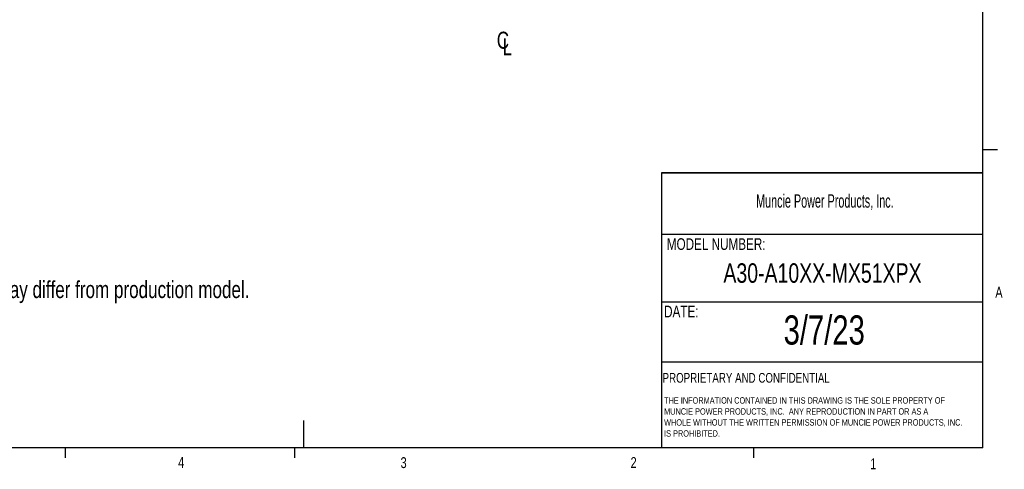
# Model space of a CAD drawing. Header units: inches. Extents: x 0.4 to 16.6, y 0.2 to 10.8.
# Tile 9 of 14: x 8.1 to 16.6, y 0.2 to 4.1. Entities that reach past the tile are written whole.
import ezdxf

# ---------------------------------------------------------------- set-up
doc = ezdxf.new("R2010")
doc.units = ezdxf.units.IN
doc.header["$MEASUREMENT"] = 0
doc.layers.add('BORDER', color=7, linetype='Continuous', lineweight=25)
doc.layers.add('SLD-0', color=7, linetype='Continuous', lineweight=25)
doc.styles.add('SLDTEXTSTYLE0', font='TXT', dxfattribs={"width": 0.75})
doc.styles.add('SLDTEXTSTYLE1', font='TXT', dxfattribs={"width": 0.605})

# ---------------------------------------------------------------- blocks, each defined once
blk = doc.blocks.new('SW_NOTE_0')
at = {"layer": 'SLD-0', "color": 0, "char_height": 0.055, "attachment_point": 1, "style": 'SLDTEXTSTYLE0'}
for s, insert in [('THE INFORMATION CONTAINED IN THIS DRAWING IS THE SOLE PROPERTY OF', (0, 0.0709)), ('MUNCIE POWER PRODUCTS, INC.  ANY REPRODUCTION IN PART OR AS A', (0, -0.0235)), ('WHOLE WITHOUT THE WRITTEN PERMISSION OF MUNCIE POWER PRODUCTS, INC.', (0, -0.1178)), ('IS PROHIBITED.', (0, -0.2122))]:
    blk.add_mtext(s, dxfattribs=dict(at, insert=insert))
blk = doc.blocks.new('SW_SYMBOL_MOD_CL')
at = {"layer": 'SLD-0', "color": 0, "char_height": 30.8, "attachment_point": 5, "style": 'SLDTEXTSTYLE0'}
for s, insert in [('C', (15.7, 23.6)), ('L', (23.6, 11.8))]:
    blk.add_mtext(s, dxfattribs=dict(at, insert=insert))

msp = doc.modelspace()

# ---------------------------------------------------------------- linework, layer by layer
at = {"layer": 'BORDER'}
for p, q in [((16.3763, 0.3921), (16.3763, 10.6421)), ((16.3763, 2.9503), (16.5013, 2.9503)), ((13.6175, 2.7488), (13.6175, 0.3921)), ((13.6175, 2.2235), (16.3763, 2.2235)), ((13.6175, 1.6426), (16.3763, 1.6426)), ((13.6175, 1.1283), (16.3763, 1.1283)), ((10.5445, 0.6263), (10.5445, 0.3921)), ((16.3763, 0.3921), (0.6263, 0.3921)), ((8.501, 0.3921), (8.501, 0.3073)), ((10.4698, 0.3921), (10.4698, 0.3073)), ((14.4073, 0.3921), (14.4073, 0.3073))]:
    msp.add_line(p, q, dxfattribs=at)
at = {"layer": 'SLD-0', "lineweight": 35}
msp.add_line((13.6175, 2.7488), (16.3763, 2.7488), dxfattribs=at)

# ---------------------------------------------------------------- block references
at = {"layer": 'SLD-0', "color": 7, "xscale": 0.004731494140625, "yscale": 0.004731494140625, "zscale": 0.004731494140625}
msp.add_blockref('SW_SYMBOL_MOD_CL', (12.1827, 3.7747), dxfattribs=at)
at = {"layer": 'SLD-0'}
msp.add_blockref('SW_NOTE_0', (13.64, 0.7548), dxfattribs=at)

# ---------------------------------------------------------------- texts
at = {"color": 7, "linetype": 'Continuous', "lineweight": 0, "char_height": 0.0937, "attachment_point": 1, "style": 'SLDTEXTSTYLE0'}
for s, insert in [('A', (16.4821, 1.7726)), ('4', (9.4701, 0.3137)), ('3', (11.3788, 0.3116)), ('2', (13.3523, 0.3124)), ('1', (15.4083, 0.3014))]:
    msp.add_mtext(s, dxfattribs=dict(at, insert=insert))
at = {"layer": 'BORDER', "style": 'SLDTEXTSTYLE0'}
for s, insert, char_height, attachment_point in [('A30-A10XX-MX51XPX', (14.9991, 1.974), 0.166667, 2), ('3/7/23', (15.0141, 1.5273), 0.25, 2), ('PROPRIETARY AND CONFIDENTIAL', (13.6268, 1.0336), 0.083333, 1)]:
    msp.add_mtext(s, dxfattribs=dict(at, insert=insert, char_height=char_height, attachment_point=attachment_point))
at = {"layer": 'SLD-0', "attachment_point": 1}
for s, insert, char_height, style in [('Muncie Power Products, Inc.', (14.4296, 2.5659), 0.114583, 'SLDTEXTSTYLE1'), ('MODEL NUMBER:', (13.6634, 2.189), 0.1, 'SLDTEXTSTYLE0'), ('DATE:', (13.64, 1.6107), 0.1, 'SLDTEXTSTYLE0')]:
    msp.add_mtext(s, dxfattribs=dict(at, insert=insert, char_height=char_height, style=style))
at = {"layer": 'SLD-0', "color": 7, "insert": (6.3181, 1.822), "char_height": 0.145833, "attachment_point": 1, "style": 'SLDTEXTSTYLE0'}
msp.add_mtext('- Flange position shown may differ from production model.', dxfattribs=at)

doc.saveas('drawing.dxf')
